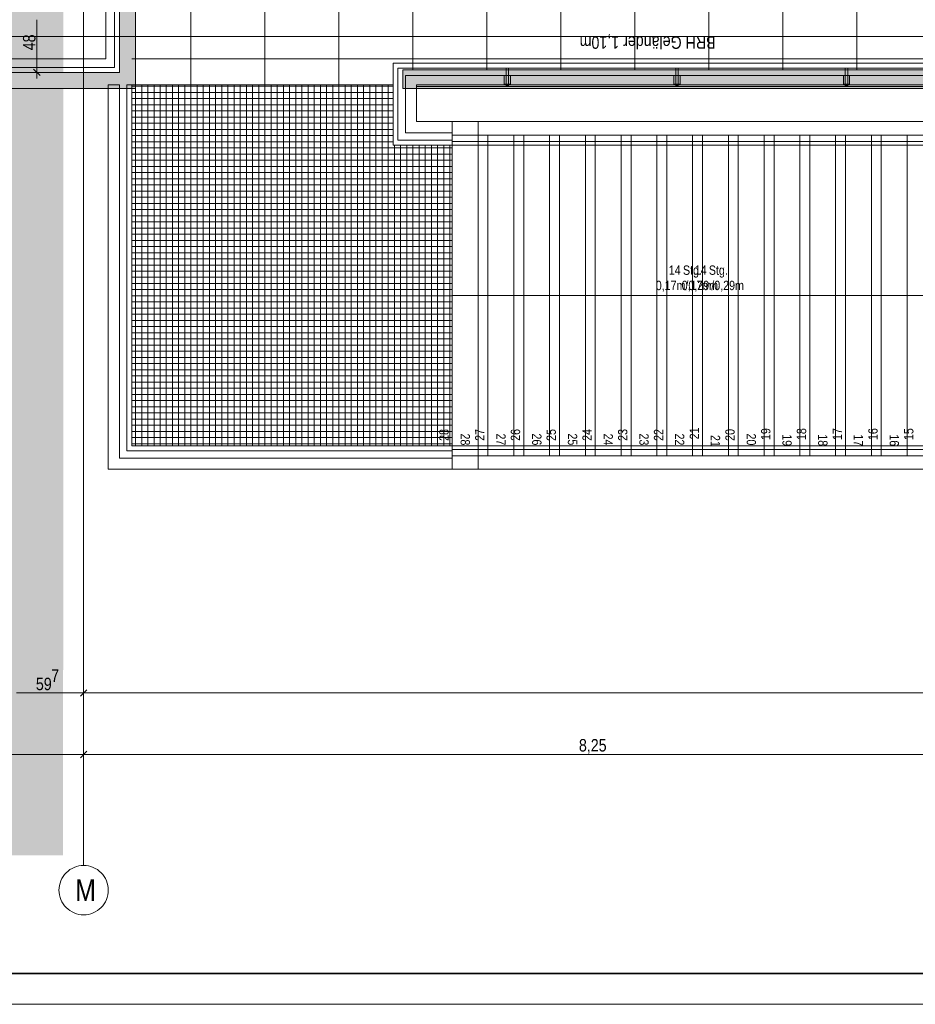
# Model space of a CAD drawing. Extents: x -620 to 300, y 62 to 1112.
# Tile 2 of 45: x -466 to -321, y 62 to 222. Entities that reach past the tile are written whole.
import ezdxf
from ezdxf.lldxf.tags import DXFTag

# ---------------------------------------------------------------- set-up
doc = ezdxf.new("R2010")
doc.units = 0
doc.layers.get('0').update_dxf_attribs({"lineweight": 13})
for name, color, linetype, lineweight, true_color in [('30 -35 Decken- 2.2 Treppen Außen', 9, 'Continuous', 9, 0x808080), ('30 -36 Dächer- 3 Dachbeläge', 9, 'Continuous', 15, 0x808080), ('30 -36 Dächer- 4 Dachbekleidungen', 9, 'Continuous', 9, 0x808080), ('60- 61 allgemeine Ausstattung- 4 Terrassen', 9, 'Continuous', 9, 0x808080), ('70 -72 Beschriftung- 1 Beschriftung allgemein', 7, 'Continuous', 9, 0xff6633), ('70 -76 Bemaßung- 2 Allgemein', 9, 'Continuous', 5, 0x808080), ('iwb_Layout BA_Markierung', 7, 'Continuous', 9, 0xbadcdc)]:
    doc.layers.add(name, color=color, linetype=linetype, lineweight=lineweight, true_color=true_color)
for name, color, linetype, lineweight in [('70 -71 Achsen- 1 Gebäudeachsen', 7, 'STRICHPUNKT2-A06DNCB4MF', 18), ('iwb_Plankopf Rahmen', 7, 'Continuous', 35), ('Keine', 7, 'Continuous', 9)]:
    doc.layers.add(name, color=color, linetype=linetype, lineweight=lineweight)
doc.styles.get("Standard").update_dxf_attribs({"font": 'ARIALN.TTF'})
tags = doc.linetypes.add('grob-A06DNCB3MF', pattern=[14, 3, -8, 3]).pattern_tags.tags
tags[8:9] = [DXFTag(74, 4), DXFTag(75, 0), DXFTag(340, '0'), DXFTag(46, 0.0), DXFTag(50, 0.0), DXFTag(44, 0.0), DXFTag(45, 0.0)]
tags[6:7] = [DXFTag(74, 4), DXFTag(75, 0), DXFTag(340, '0'), DXFTag(46, 0.0), DXFTag(50, 0.0), DXFTag(44, 0.0), DXFTag(45, 0.0)]
tags[4:5] = [DXFTag(74, 4), DXFTag(75, 0), DXFTag(340, '0'), DXFTag(46, 0.0), DXFTag(50, 0.0), DXFTag(44, 0.0), DXFTag(45, 0.0)]
tags = doc.linetypes.add('STRICHPUNKT2-A06DNCB4MF', pattern=[12.7, 6.35, -3.175, 0, -3.175]).pattern_tags.tags
tags[10:11] = [DXFTag(74, 4), DXFTag(75, 0), DXFTag(340, '0'), DXFTag(46, 0.0), DXFTag(50, 0.0), DXFTag(44, 0.0), DXFTag(45, 0.0)]
tags[8:9] = [DXFTag(74, 4), DXFTag(75, 0), DXFTag(340, '0'), DXFTag(46, 0.0), DXFTag(50, 0.0), DXFTag(44, 0.0), DXFTag(45, 0.0)]
tags[6:7] = [DXFTag(74, 4), DXFTag(75, 0), DXFTag(340, '0'), DXFTag(46, 0.0), DXFTag(50, 0.0), DXFTag(44, 0.0), DXFTag(45, 0.0)]
tags[4:5] = [DXFTag(74, 4), DXFTag(75, 0), DXFTag(340, '0'), DXFTag(46, 0.0), DXFTag(50, 0.0), DXFTag(44, 0.0), DXFTag(45, 0.0)]

# ---------------------------------------------------------------- blocks, each defined once
blk = doc.blocks.new('Polygon-A06DNCAVMF')
at = {"color": 0, "linetype": 'ByBlock', "lineweight": -2, "ltscale": 0.13}
blk.add_solid([(-458.9, 86.61), (-538.63, 86.4), (-458.74, 1083.81), (-538.63, 1083.81)], dxfattribs=at)
blk = doc.blocks.new('Referenz-A06DNCB5MF')
at = {"layer": '30 -35 Decken- 2.2 Treppen Außen', "color": 0, "linetype": 'grob-A06DNCB3MF', "ltscale": 0.13}
for p, q in [((-395.78, 205.65), (-395.78, 149.25)), ((-240.88, 205.65), (-395.78, 205.65)), ((-395.78, 205.65), (-395.78, 203.45)), ((-391.58, 205.65), (-391.58, 149.25)), ((-236.68, 205.65), (-391.58, 205.65)), ((-391.58, 205.65), (-391.58, 203.45)), ((-389.98, 203.45), (-395.78, 203.45)), ((-395.78, 203.45), (-241.35, 203.45)), ((-385.78, 203.45), (-391.58, 203.45)), ((-391.58, 203.45), (-237.15, 203.45)), ((-379.98, 203.45), (-385.78, 203.45)), ((-385.78, 203.45), (-385.78, 151.45)), ((-374.18, 203.45), (-379.98, 203.45)), ((-379.98, 203.45), (-379.98, 151.45)), ((-368.38, 203.45), (-374.18, 203.45)), ((-374.18, 203.45), (-374.18, 151.45)), ((-362.58, 203.45), (-368.38, 203.45)), ((-368.38, 203.45), (-368.38, 151.45)), ((-356.78, 203.45), (-362.58, 203.45)), ((-362.58, 203.45), (-362.58, 151.45)), ((-350.98, 203.45), (-356.78, 203.45)), ((-356.78, 203.45), (-356.78, 151.45)), ((-345.18, 203.45), (-350.98, 203.45)), ((-350.98, 203.45), (-350.98, 151.45)), ((-339.38, 203.45), (-345.18, 203.45)), ((-345.18, 203.45), (-345.18, 151.45)), ((-333.58, 203.45), (-339.38, 203.45)), ((-339.38, 203.45), (-339.38, 151.45)), ((-327.78, 203.45), (-333.58, 203.45)), ((-333.58, 203.45), (-333.58, 151.45)), ((-321.98, 203.45), (-327.78, 203.45)), ((-327.78, 203.45), (-327.78, 151.45)), ((-316.18, 203.45), (-321.98, 203.45)), ((-321.98, 203.45), (-321.98, 151.45)), ((-242.68, 177.45), (-391.58, 177.45)), ((-389.98, 151.45), (-395.78, 151.45)), ((-252.4, 151.45), (-395.78, 151.45)), ((-395.78, 151.45), (-395.78, 149.25)), ((-385.78, 151.45), (-391.58, 151.45)), ((-248.2, 151.45), (-391.58, 151.45)), ((-391.58, 151.45), (-391.58, 149.25)), ((-379.98, 151.45), (-385.78, 151.45)), ((-374.18, 151.45), (-379.98, 151.45)), ((-368.38, 151.45), (-374.18, 151.45)), ((-362.58, 151.45), (-368.38, 151.45)), ((-356.78, 151.45), (-362.58, 151.45)), ((-350.98, 151.45), (-356.78, 151.45)), ((-345.18, 151.45), (-350.98, 151.45)), ((-339.38, 151.45), (-345.18, 151.45)), ((-333.58, 151.45), (-339.38, 151.45)), ((-327.78, 151.45), (-333.58, 151.45)), ((-321.98, 151.45), (-327.78, 151.45)), ((-316.18, 151.45), (-321.98, 151.45)), ((-395.78, 149.25), (-252.87, 149.25)), ((-391.58, 149.25), (-248.67, 149.25))]:
    blk.add_line(p, q, dxfattribs=at)
at = {"layer": '30 -35 Decken- 2.2 Treppen Außen', "color": 0, "linetype": 'Continuous', "ltscale": 0.13}
for p, q in [((-240.88, 205.65), (-395.78, 205.65)), ((-395.78, 205.65), (-395.78, 203.45)), ((-236.68, 205.65), (-391.58, 205.65)), ((-391.58, 205.65), (-391.58, 203.45)), ((-395.78, 203.45), (-241.35, 203.45)), ((-391.58, 203.45), (-237.15, 203.45)), ((-384.18, 203.45), (-389.98, 203.45)), ((-389.98, 203.45), (-389.98, 151.45)), ((-378.38, 203.45), (-384.18, 203.45)), ((-384.18, 203.45), (-384.18, 151.45)), ((-372.58, 203.45), (-378.38, 203.45)), ((-378.38, 203.45), (-378.38, 151.45)), ((-366.78, 203.45), (-372.58, 203.45)), ((-372.58, 203.45), (-372.58, 151.45)), ((-360.98, 203.45), (-366.78, 203.45)), ((-366.78, 203.45), (-366.78, 151.45)), ((-355.18, 203.45), (-360.98, 203.45)), ((-360.98, 203.45), (-360.98, 151.45)), ((-349.38, 203.45), (-355.18, 203.45)), ((-355.18, 203.45), (-355.18, 151.45)), ((-343.58, 203.45), (-349.38, 203.45)), ((-349.38, 203.45), (-349.38, 151.45)), ((-337.78, 203.45), (-343.58, 203.45)), ((-343.58, 203.45), (-343.58, 151.45)), ((-331.98, 203.45), (-337.78, 203.45)), ((-337.78, 203.45), (-337.78, 151.45)), ((-326.18, 203.45), (-331.98, 203.45)), ((-331.98, 203.45), (-331.98, 151.45)), ((-320.38, 203.45), (-326.18, 203.45)), ((-326.18, 203.45), (-326.18, 151.45)), ((-241.56, 202.45), (-395.78, 202.45)), ((-395.78, 202.45), (-395.78, 201.85)), ((-395.78, 201.85), (-241.69, 201.85)), ((-237.36, 202.45), (-391.58, 202.45)), ((-391.58, 202.45), (-391.58, 201.85)), ((-391.58, 201.85), (-237.49, 201.85)), ((-395.78, 152.45), (-395.78, 153.05)), ((-395.78, 153.05), (-252.06, 153.05)), ((-252.19, 152.45), (-395.78, 152.45)), ((-391.58, 152.45), (-391.58, 153.05)), ((-391.58, 153.05), (-247.86, 153.05)), ((-247.99, 152.45), (-391.58, 152.45)), ((-395.78, 149.25), (-395.78, 151.45)), ((-395.78, 151.45), (-252.4, 151.45)), ((-391.58, 149.25), (-391.58, 151.45)), ((-391.58, 151.45), (-248.2, 151.45)), ((-384.18, 151.45), (-389.98, 151.45)), ((-378.38, 151.45), (-384.18, 151.45)), ((-372.58, 151.45), (-378.38, 151.45)), ((-366.78, 151.45), (-372.58, 151.45)), ((-360.98, 151.45), (-366.78, 151.45)), ((-355.18, 151.45), (-360.98, 151.45)), ((-349.38, 151.45), (-355.18, 151.45)), ((-343.58, 151.45), (-349.38, 151.45)), ((-337.78, 151.45), (-343.58, 151.45)), ((-331.98, 151.45), (-337.78, 151.45)), ((-326.18, 151.45), (-331.98, 151.45)), ((-320.38, 151.45), (-326.18, 151.45)), ((-252.87, 149.25), (-395.78, 149.25)), ((-248.67, 149.25), (-391.58, 149.25))]:
    blk.add_line(p, q, dxfattribs=at)
at = {"layer": '30 -35 Decken- 2.2 Treppen Außen', "color": 0}
blk.add_line((-246.88, 177.45), (-395.78, 177.45), dxfattribs=at)
at = {"layer": '30 -36 Dächer- 3 Dachbeläge', "color": 0, "lineweight": 9}
for p, q in [((-449.78, 376.05), (-449.78, 213.65)), ((-449.78, 213.65), (-538.63, 213.65)), ((-386.63, 211.75), (-387.03, 211.75)), ((-387.03, 211.75), (-387.03, 211.35)), ((-386.63, 211.35), (-386.63, 211.75)), ((-359.13, 211.75), (-359.53, 211.75)), ((-359.53, 211.75), (-359.53, 211.35)), ((-359.13, 211.35), (-359.13, 211.75)), ((-331.63, 211.75), (-332.03, 211.75)), ((-332.03, 211.75), (-332.03, 211.35)), ((-331.63, 211.35), (-331.63, 211.75))]:
    blk.add_line(p, q, dxfattribs=at)
at = {"layer": '30 -36 Dächer- 3 Dachbeläge', "color": 0, "linetype": 'Continuous', "ltscale": 0.15}
for p, q in [((-449.78, 376.05), (-449.78, 213.65)), ((-447.18, 211.05), (-447.18, 376.05)), ((-449.78, 213.65), (-538.63, 213.65)), ((-403.78, 214.05), (31.02, 214.05)), ((-403.78, 211.05), (-403.78, 214.05)), ((-538.63, 211.05), (-447.18, 211.05)), ((31.02, 211.05), (-403.78, 211.05))]:
    blk.add_line(p, q, dxfattribs=at)
at = {"layer": '30 -36 Dächer- 3 Dachbeläge', "color": 0, "linetype": 'Continuous', "lineweight": 0, "ltscale": 0.13}
for points in [[(-449.78, 376.05), (-447.18, 376.05), (-449.78, 213.65)], [(-447.18, 376.05), (-449.78, 213.65), (-447.18, 211.05)], [(-449.78, 213.65), (-447.18, 211.05), (-538.63, 211.25)], [(-449.78, 213.65), (-538.63, 211.25), (-538.63, 213.65)], [(31.02, 211.05), (-403.78, 211.05), (31.02, 214.05), (-403.78, 214.05)], [(-447.18, 211.05), (-538.63, 211.25), (-538.63, 211.05)]]:
    blk.add_solid(points, dxfattribs=at)
at = {"layer": '30 -36 Dächer- 3 Dachbeläge', "color": 0, "lineweight": 0}
for points in [[(-387.03, 211.75), (-386.63, 211.75), (-387.03, 211.35)], [(-387.03, 211.35), (-386.63, 211.75), (-386.63, 211.35)], [(-359.53, 211.75), (-359.13, 211.75), (-359.53, 211.35)], [(-359.53, 211.35), (-359.13, 211.75), (-359.13, 211.35)], [(-332.03, 211.75), (-331.63, 211.75), (-332.03, 211.35)], [(-332.03, 211.35), (-331.63, 211.75), (-331.63, 211.35)]]:
    blk.add_solid(points, dxfattribs=at)
at = {"layer": '30 -36 Dächer- 4 Dachbekleidungen', "color": 0, "linetype": 'Continuous', "ltscale": 0.13}
for p, q in [((-451.98, 376.05), (-451.98, 215.85)), ((-450.58, 214.45), (-450.58, 376.05)), ((-451.98, 215.85), (-538.63, 215.85)), ((-538.63, 214.45), (-450.58, 214.45)), ((31.02, 215.15), (-405.38, 215.15)), ((-405.38, 215.15), (-405.38, 201.85)), ((-404.58, 202.65), (-404.58, 214.35)), ((-404.58, 214.35), (31.02, 214.35)), ((-386.63, 214.35), (-387.03, 214.35)), ((-387.03, 214.35), (-387.03, 213.15)), ((-386.63, 213.15), (-386.63, 214.35)), ((-359.13, 214.35), (-359.53, 214.35)), ((-359.53, 214.35), (-359.53, 213.15)), ((-359.13, 213.15), (-359.13, 214.35)), ((-331.63, 214.35), (-332.03, 214.35)), ((-332.03, 214.35), (-332.03, 213.15)), ((-331.63, 213.15), (-331.63, 214.35)), ((31.02, 213.15), (-403.38, 213.15)), ((-403.38, 213.15), (-403.38, 203.85)), ((-387.33, 213.15), (-387.33, 211.75)), ((-387.03, 211.75), (-387.03, 213.15)), ((-386.63, 213.15), (-386.63, 211.75)), ((-386.33, 213.15), (-386.33, 211.75)), ((-359.83, 213.15), (-359.83, 211.75)), ((-359.53, 211.75), (-359.53, 213.15)), ((-359.13, 213.15), (-359.13, 211.75)), ((-358.83, 213.15), (-358.83, 211.75)), ((-332.33, 213.15), (-332.33, 211.75)), ((-332.03, 211.75), (-332.03, 213.15)), ((-331.63, 213.15), (-331.63, 211.75)), ((-331.33, 213.15), (-331.33, 211.75)), ((-451.58, 211.65), (-451.58, 149.25)), ((-449.78, 211.65), (-451.58, 211.65)), ((-449.78, 151.05), (-449.78, 211.65)), ((-448.58, 211.65), (-448.58, 152.25)), ((-447.78, 211.65), (-448.58, 211.65)), ((-447.78, 153.05), (-447.78, 211.65)), ((-401.58, 205.65), (-401.58, 211.35)), ((-401.58, 211.35), (31.02, 211.35)), ((-387.33, 211.75), (-387.03, 211.75)), ((-386.63, 211.75), (-387.03, 211.75)), ((-386.33, 211.75), (-386.63, 211.75)), ((-359.83, 211.75), (-359.53, 211.75)), ((-359.13, 211.75), (-359.53, 211.75)), ((-358.83, 211.75), (-359.13, 211.75)), ((-332.33, 211.75), (-332.03, 211.75)), ((-331.63, 211.75), (-332.03, 211.75)), ((-331.33, 211.75), (-331.63, 211.75)), ((-395.78, 205.65), (-401.58, 205.65)), ((-395.78, 203.85), (-395.78, 205.65)), ((-403.38, 203.85), (-395.78, 203.85)), ((-405.38, 201.85), (-395.78, 201.85)), ((-395.78, 202.65), (-404.58, 202.65)), ((-395.78, 201.85), (-395.78, 202.65)), ((-448.58, 152.25), (-395.78, 152.25)), ((-395.78, 153.05), (-447.78, 153.05)), ((-395.78, 152.25), (-395.78, 153.05)), ((-395.78, 151.05), (-449.78, 151.05)), ((-395.78, 149.25), (-395.78, 151.05)), ((-451.58, 149.25), (-395.78, 149.25))]:
    blk.add_line(p, q, dxfattribs=at)
at = {"layer": '60- 61 allgemeine Ausstattung- 4 Terrassen', "color": 0}
for p, q in [((-438.16, 263.85), (-438.16, 211.65)), ((-426.16, 263.85), (-426.16, 211.65)), ((-414.16, 263.85), (-414.16, 211.65)), ((-402.16, 263.85), (-402.16, 214.05)), ((-390.16, 263.85), (-390.16, 214.05)), ((-378.16, 263.85), (-378.16, 214.05)), ((-366.16, 263.85), (-366.16, 214.05)), ((-354.16, 263.85), (-354.16, 214.05)), ((-342.16, 263.85), (-342.16, 214.05)), ((-330.16, 263.85), (-330.16, 214.05)), ((-138.16, 215.85), (-447.78, 215.85)), ((-405.38, 211.65), (-447.78, 211.65)), ((-447.78, 211.65), (-447.78, 153.05)), ((-447.78, 211.39), (-405.38, 211.39)), ((-447.16, 153.05), (-447.16, 211.65)), ((-446.16, 153.05), (-446.16, 211.65)), ((-445.16, 153.05), (-445.16, 211.65)), ((-444.16, 153.05), (-444.16, 211.65)), ((-443.16, 153.05), (-443.16, 211.65)), ((-442.16, 153.05), (-442.16, 211.65)), ((-441.16, 153.05), (-441.16, 211.65)), ((-440.16, 153.05), (-440.16, 211.65)), ((-439.16, 153.05), (-439.16, 211.65)), ((-438.16, 153.05), (-438.16, 211.65)), ((-437.16, 153.05), (-437.16, 211.65)), ((-436.16, 153.05), (-436.16, 211.65)), ((-435.16, 153.05), (-435.16, 211.65)), ((-434.16, 153.05), (-434.16, 211.65)), ((-433.16, 153.05), (-433.16, 211.65)), ((-432.16, 153.05), (-432.16, 211.65)), ((-431.16, 153.05), (-431.16, 211.65)), ((-430.16, 153.05), (-430.16, 211.65)), ((-429.16, 153.05), (-429.16, 211.65)), ((-428.16, 153.05), (-428.16, 211.65)), ((-427.16, 153.05), (-427.16, 211.65)), ((-426.16, 153.05), (-426.16, 211.65)), ((-425.16, 153.05), (-425.16, 211.65)), ((-424.16, 153.05), (-424.16, 211.65)), ((-423.16, 153.05), (-423.16, 211.65)), ((-422.16, 153.05), (-422.16, 211.65)), ((-421.16, 153.05), (-421.16, 211.65)), ((-420.16, 153.05), (-420.16, 211.65)), ((-419.16, 153.05), (-419.16, 211.65)), ((-418.16, 153.05), (-418.16, 211.65)), ((-417.16, 153.05), (-417.16, 211.65)), ((-416.16, 153.05), (-416.16, 211.65)), ((-415.16, 153.05), (-415.16, 211.65)), ((-414.16, 153.05), (-414.16, 211.65)), ((-413.16, 153.05), (-413.16, 211.65)), ((-412.16, 153.05), (-412.16, 211.65)), ((-411.16, 153.05), (-411.16, 211.65)), ((-410.16, 153.05), (-410.16, 211.65)), ((-409.16, 153.05), (-409.16, 211.65)), ((-408.16, 153.05), (-408.16, 211.65)), ((-407.16, 153.05), (-407.16, 211.65)), ((-406.16, 153.05), (-406.16, 211.65)), ((-405.38, 201.85), (-405.38, 211.65)), ((-447.78, 210.39), (-405.38, 210.39)), ((-447.78, 209.39), (-405.38, 209.39)), ((-447.78, 208.39), (-405.38, 208.39)), ((-447.78, 207.39), (-405.38, 207.39)), ((-447.78, 206.39), (-405.38, 206.39)), ((-447.78, 205.39), (-405.38, 205.39)), ((-447.78, 204.39), (-405.38, 204.39)), ((-447.78, 203.39), (-405.38, 203.39)), ((-447.78, 202.39), (-405.38, 202.39)), ((-447.78, 201.39), (-395.78, 201.39)), ((-395.78, 201.85), (-405.38, 201.85)), ((-405.16, 153.05), (-405.16, 201.85)), ((-404.16, 153.05), (-404.16, 201.85)), ((-403.16, 153.05), (-403.16, 201.85)), ((-402.16, 153.05), (-402.16, 201.85)), ((-401.16, 153.05), (-401.16, 201.85)), ((-400.16, 153.05), (-400.16, 201.85)), ((-399.16, 153.05), (-399.16, 201.85)), ((-398.16, 153.05), (-398.16, 201.85)), ((-397.16, 153.05), (-397.16, 201.85)), ((-396.16, 153.05), (-396.16, 201.85)), ((-395.78, 153.05), (-395.78, 201.85)), ((-447.78, 200.39), (-395.78, 200.39)), ((-447.78, 199.39), (-395.78, 199.39)), ((-447.78, 198.39), (-395.78, 198.39)), ((-447.78, 197.39), (-395.78, 197.39)), ((-447.78, 196.39), (-395.78, 196.39)), ((-447.78, 195.39), (-395.78, 195.39)), ((-447.78, 194.39), (-395.78, 194.39)), ((-447.78, 193.39), (-395.78, 193.39)), ((-447.78, 192.39), (-395.78, 192.39)), ((-447.78, 191.39), (-395.78, 191.39)), ((-447.78, 190.39), (-395.78, 190.39)), ((-447.78, 189.39), (-395.78, 189.39)), ((-447.78, 188.39), (-395.78, 188.39)), ((-447.78, 187.39), (-395.78, 187.39)), ((-447.78, 186.39), (-395.78, 186.39)), ((-447.78, 185.39), (-395.78, 185.39)), ((-447.78, 184.39), (-395.78, 184.39)), ((-447.78, 183.39), (-395.78, 183.39)), ((-447.78, 182.39), (-395.78, 182.39)), ((-447.78, 181.39), (-395.78, 181.39)), ((-447.78, 180.39), (-395.78, 180.39)), ((-447.78, 179.39), (-395.78, 179.39)), ((-447.78, 178.39), (-395.78, 178.39)), ((-447.78, 177.39), (-395.78, 177.39)), ((-447.78, 176.39), (-395.78, 176.39)), ((-447.78, 175.39), (-395.78, 175.39)), ((-447.78, 174.39), (-395.78, 174.39)), ((-447.78, 173.39), (-395.78, 173.39)), ((-447.78, 172.39), (-395.78, 172.39)), ((-447.78, 171.39), (-395.78, 171.39)), ((-447.78, 170.39), (-395.78, 170.39)), ((-447.78, 169.39), (-395.78, 169.39)), ((-447.78, 168.39), (-395.78, 168.39)), ((-447.78, 167.39), (-395.78, 167.39)), ((-447.78, 166.39), (-395.78, 166.39)), ((-447.78, 165.39), (-395.78, 165.39)), ((-447.78, 164.39), (-395.78, 164.39)), ((-447.78, 163.39), (-395.78, 163.39)), ((-447.78, 162.39), (-395.78, 162.39)), ((-447.78, 161.39), (-395.78, 161.39)), ((-447.78, 160.39), (-395.78, 160.39)), ((-447.78, 159.39), (-395.78, 159.39)), ((-447.78, 158.39), (-395.78, 158.39)), ((-447.78, 157.39), (-395.78, 157.39)), ((-447.78, 156.39), (-395.78, 156.39)), ((-447.78, 155.39), (-395.78, 155.39)), ((-447.78, 154.39), (-395.78, 154.39)), ((-447.78, 153.39), (-395.78, 153.39)), ((-447.78, 153.05), (-395.78, 153.05))]:
    blk.add_line(p, q, dxfattribs=at)
at = {"layer": '60- 61 allgemeine Ausstattung- 4 Terrassen', "color": 0, "linetype": 'Continuous', "lineweight": 18, "ltscale": 0.18}
for p, q in [((-451.58, 149.25), (-451.58, 211.65)), ((31.62, 211.65), (-401.58, 211.65)), ((-401.58, 211.65), (-401.58, 205.65)), ((-401.58, 205.65), (-395.78, 205.65)), ((-395.78, 205.65), (-395.78, 149.25)), ((-395.78, 149.25), (-451.58, 149.25))]:
    blk.add_line(p, q, dxfattribs=at)
at = {"layer": '70 -71 Achsen- 1 Gebäudeachsen', "color": 0, "linetype": 'STRICHPUNKT2-A06DNCB4MF', "ltscale": 0.18}
for p, q in [((-455.58, 1084.39), (-455.58, 84.95)), ((-538.63, 219.45), (76.59, 219.45))]:
    blk.add_line(p, q, dxfattribs=at)
at = {"layer": '70 -76 Bemaßung- 2 Allgemein', "color": 0, "linetype": 'Continuous', "ltscale": 0.13}
for p, q in [((-463.16, 214.71), (-463.16, 222.19)), ((-463.16, 212.65), (-463.16, 214.71)), ((-463.04, 213.65), (-464.16, 213.65)), ((-455.05, 113.48), (-456.11, 112.42)), ((-456.11, 112.42), (-455.05, 113.48)), ((-455.58, 114.95), (-455.58, 111.95)), ((-455.58, 114.95), (-455.58, 111.95)), ((-456.64, 112.95), (-466.46, 112.95)), ((-455.08, 112.95), (-456.64, 112.95)), ((-456.08, 112.95), (-454.52, 112.95)), ((38.36, 112.95), (-454.52, 112.95)), ((-455.58, 104.95), (-455.58, 101.95)), ((-455.58, 104.95), (-455.58, 101.95)), ((-456.64, 102.95), (-538.63, 102.95)), ((-455.08, 102.95), (-456.64, 102.95)), ((-455.05, 103.48), (-456.11, 102.42)), ((-456.11, 102.42), (-455.05, 103.48)), ((-456.08, 102.95), (-454.52, 102.95)), ((-291.64, 102.95), (-454.52, 102.95))]:
    blk.add_line(p, q, dxfattribs=at)
at = {"layer": '70 -76 Bemaßung- 2 Allgemein', "color": 0, "linetype": 'Continuous', "lineweight": 20, "ltscale": 0.2}
blk.add_line((-462.63, 213.12), (-463.69, 214.18), dxfattribs=at)
at = {"layer": 'Keine', "color": 0, "linetype": 'Continuous', "ltscale": 0.13}
for p, q in [((-457.11, 84.65), (-456.74, 84.78)), ((-456.74, 84.78), (-456.36, 84.88)), ((-456.36, 84.88), (-455.97, 84.93)), ((-455.97, 84.93), (-455.58, 84.95)), ((-455.58, 84.95), (-455.18, 84.93)), ((-455.18, 84.93), (-454.8, 84.88)), ((-454.8, 84.88), (-454.42, 84.78)), ((-454.42, 84.78), (-454.05, 84.65)), ((-459.1, 82.84), (-458.9, 83.18)), ((-458.9, 83.18), (-458.67, 83.49)), ((-458.67, 83.49), (-458.4, 83.78)), ((-458.4, 83.78), (-458.11, 84.05)), ((-458.11, 84.05), (-457.8, 84.28)), ((-457.8, 84.28), (-457.46, 84.48)), ((-457.46, 84.48), (-457.11, 84.65)), ((-454.05, 84.65), (-453.69, 84.48)), ((-453.69, 84.48), (-453.35, 84.28)), ((-453.35, 84.28), (-453.04, 84.05)), ((-453.04, 84.05), (-452.75, 83.78)), ((-452.75, 83.78), (-452.48, 83.49)), ((-452.48, 83.49), (-452.25, 83.18)), ((-452.25, 83.18), (-452.05, 82.84)), ((-459.56, 81.35), (-459.5, 81.73)), ((-459.5, 81.73), (-459.4, 82.11)), ((-459.4, 82.11), (-459.27, 82.48)), ((-459.27, 82.48), (-459.1, 82.84)), ((-452.05, 82.84), (-451.88, 82.48)), ((-451.88, 82.48), (-451.75, 82.11)), ((-451.75, 82.11), (-451.65, 81.73)), ((-451.65, 81.73), (-451.6, 81.35)), ((-459.58, 80.95), (-459.56, 81.35)), ((-459.56, 80.56), (-459.58, 80.95)), ((-459.5, 80.17), (-459.56, 80.56)), ((-459.4, 79.79), (-459.5, 80.17)), ((-451.65, 80.17), (-451.75, 79.79)), ((-451.6, 80.56), (-451.65, 80.17)), ((-451.6, 81.35), (-451.58, 80.95)), ((-451.58, 80.95), (-451.6, 80.56)), ((-459.27, 79.42), (-459.4, 79.79)), ((-459.1, 79.07), (-459.27, 79.42)), ((-458.9, 78.73), (-459.1, 79.07)), ((-458.67, 78.42), (-458.9, 78.73)), ((-458.4, 78.12), (-458.67, 78.42)), ((-452.48, 78.42), (-452.75, 78.12)), ((-452.25, 78.73), (-452.48, 78.42)), ((-452.05, 79.07), (-452.25, 78.73)), ((-451.88, 79.42), (-452.05, 79.07)), ((-451.75, 79.79), (-451.88, 79.42)), ((-458.11, 77.86), (-458.4, 78.12)), ((-457.8, 77.63), (-458.11, 77.86)), ((-457.46, 77.43), (-457.8, 77.63)), ((-457.11, 77.26), (-457.46, 77.43)), ((-456.74, 77.13), (-457.11, 77.26)), ((-456.36, 77.03), (-456.74, 77.13)), ((-455.97, 76.97), (-456.36, 77.03)), ((-455.58, 76.95), (-455.97, 76.97)), ((-455.18, 76.97), (-455.58, 76.95)), ((-454.8, 77.03), (-455.18, 76.97)), ((-454.42, 77.13), (-454.8, 77.03)), ((-454.05, 77.26), (-454.42, 77.13)), ((-453.69, 77.43), (-454.05, 77.26)), ((-453.35, 77.63), (-453.69, 77.43)), ((-453.04, 77.86), (-453.35, 77.63)), ((-452.75, 78.12), (-453.04, 77.86))]:
    blk.add_line(p, q, dxfattribs=at)
at = {"layer": '30 -35 Decken- 2.2 Treppen Außen', "color": 0, "linetype": 'Continuous', "ltscale": 0.13, "char_height": 1.5103, "attachment_point": 1}
for s, insert, rotation in [('{\\fArial Narrow;14}', (-360.65, 182.31), 0.001), ('{\\fArial Narrow;Stg.}', (-358.35, 182.31), 0.001), ('{\\fArial Narrow;14}', (-356.45, 182.31), 0.001), ('{\\fArial Narrow;Stg.}', (-354.15, 182.31), 0.001), ('{\\fArial Narrow;0,17m/0,29m}', (-362.76, 179.83), 0.001), ('{\\fArial Narrow;0,17m/0,29m}', (-358.56, 179.83), 0.001), ('{\\fArial Narrow;28}', (-397.88, 153.85), 90.001), ('{\\fArial Narrow;28}', (-392.91, 155.05), 270.001), ('{\\fArial Narrow;27}', (-392.06, 153.86), 90.001), ('{\\fArial Narrow;26}', (-386.28, 153.86), 90.001), ('{\\fArial Narrow;25}', (-380.48, 153.85), 90.001), ('{\\fArial Narrow;25}', (-375.51, 155.06), 270.001), ('{\\fArial Narrow;24}', (-374.66, 153.86), 90.001), ('{\\fArial Narrow;23}', (-368.88, 153.86), 90.001), ('{\\fArial Narrow;22}', (-363.06, 153.86), 90.001), ('{\\fArial Narrow;21}', (-357.26, 154.1), 90.001), ('{\\fArial Narrow;20}', (-351.48, 153.86), 90.001), ('{\\fArial Narrow;19}', (-345.68, 153.99), 90.001), ('{\\fArial Narrow;18}', (-339.88, 153.99), 90.001), ('{\\fArial Narrow;17}', (-334.06, 153.99), 90.001), ('{\\fArial Narrow;16}', (-328.28, 153.99), 90.001), ('{\\fArial Narrow;15}', (-322.48, 153.98), 90.001), ('{\\fArial Narrow;27}', (-387.13, 155.05), 270.001), ('{\\fArial Narrow;26}', (-381.31, 155.05), 270.001), ('{\\fArial Narrow;24}', (-369.73, 155.04), 270.001), ('{\\fArial Narrow;23}', (-363.91, 155.05), 270.001), ('{\\fArial Narrow;22}', (-358.13, 155.04), 270.001), ('{\\fArial Narrow;21}', (-352.33, 154.81), 270.001), ('{\\fArial Narrow;20}', (-346.51, 155.05), 270.001), ('{\\fArial Narrow;19}', (-340.71, 154.92), 270.001), ('{\\fArial Narrow;18}', (-334.91, 154.92), 270.001), ('{\\fArial Narrow;17}', (-329.13, 154.91), 270.001), ('{\\fArial Narrow;16}', (-323.31, 154.91), 270.001)]:
    blk.add_mtext(s, dxfattribs=dict(at, insert=insert, rotation=rotation))
at = {"layer": '70 -72 Beschriftung- 1 Beschriftung allgemein', "color": 0, "linetype": 'Continuous', "ltscale": 0.13, "insert": (-353.06, 217.47), "char_height": 2.0138, "attachment_point": 1, "rotation": 180}
blk.add_mtext('{\\fArial Narrow;BRH Geländer 1,10m}', dxfattribs=at)
at = {"layer": '70 -76 Bemaßung- 2 Allgemein', "color": 0, "linetype": 'Continuous', "ltscale": 0.13, "insert": (-465.41, 217.23), "char_height": 2.0138, "attachment_point": 1, "rotation": 90}
blk.add_mtext('{\\fArial Narrow;48}', dxfattribs=at)
at = {"layer": '70 -76 Bemaßung- 2 Allgemein', "color": 0, "linetype": 'Continuous', "ltscale": 0.13, "char_height": 2.0138, "attachment_point": 1}
for s, insert in [('{\\fArial Narrow;7}', (-460.84, 116.77)), ('{\\fArial Narrow;59}', (-463.32, 115.42)), ('{\\fArial Narrow;8,25}', (-375.23, 105.47))]:
    blk.add_mtext(s, dxfattribs=dict(at, insert=insert))
at = {"layer": 'Keine', "color": 0, "linetype": 'Continuous', "ltscale": 0.13, "insert": (-456.95, 82.72), "char_height": 3.5241, "attachment_point": 1}
blk.add_mtext('{\\fArial Narrow;M}', dxfattribs=at)

msp = doc.modelspace()

# ---------------------------------------------------------------- linework, layer by layer
at = {"layer": 'iwb_Plankopf Rahmen', "color": 8, "lineweight": 13, "ltscale": 0.13, "true_color": 0x808080}
msp.add_lwpolyline([(300.35, 62.43), (-619.65, 62.43), (-619.65, 1112.43), (300.35, 1112.43), (300.35, 62.43)], close=True, dxfattribs=at)
at = {"layer": 'iwb_Plankopf Rahmen', "ltscale": 0.35}
msp.add_lwpolyline([(-599.65, 67.43), (-599.65, 1107.43), (295.35, 1107.43), (295.35, 67.43), (-599.65, 67.43)], close=True, dxfattribs=at)

# ---------------------------------------------------------------- block references
at = {"color": 8, "lineweight": 13, "ltscale": 0.13, "true_color": 0x808080}
msp.add_blockref('Referenz-A06DNCB5MF', (0, 0), dxfattribs=at)
at = {"layer": 'iwb_Layout BA_Markierung', "ltscale": 0.13}
msp.add_blockref('Polygon-A06DNCAVMF', (0, 0), dxfattribs=at)

doc.saveas('drawing.dxf')
